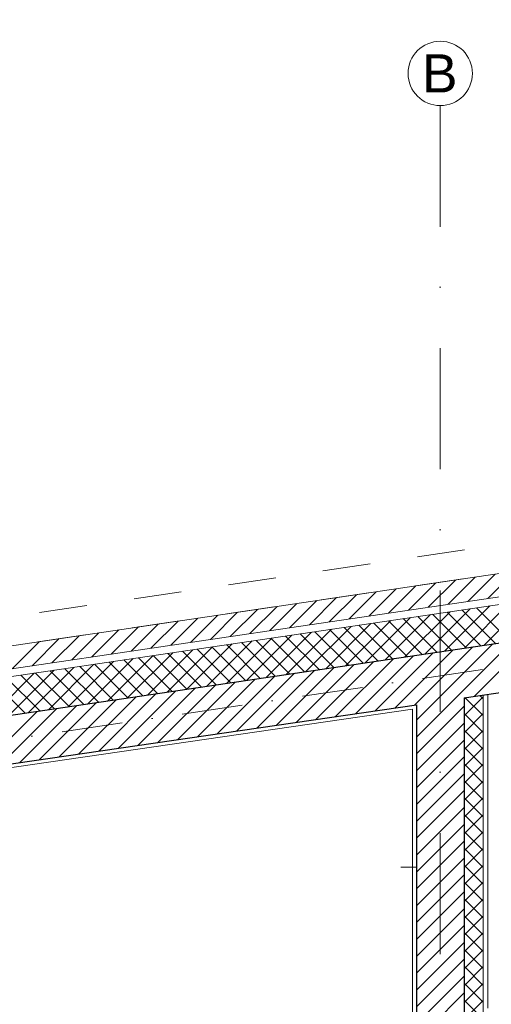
# Model space of a CAD drawing. Header units: metres. Extents: x 10441 to 19716, y -6570 to 1447.
# Tile 61 of 136: x 15338 to 15585, y -3391 to -2875. Entities that reach past the tile are written whole.
import ezdxf
from ezdxf.enums import TextEntityAlignment as Align

# ---------------------------------------------------------------- set-up
doc = ezdxf.new("R2010")
doc.units = ezdxf.units.M
doc.header["$MEASUREMENT"] = 0
doc.linetypes.add('8', pattern=[0.5, 0.25, -0.25])
doc.linetypes.add('DASHDOT', pattern=[25.4, 12.7, -6.35, 0, -6.35])
for name, color, linetype, lineweight in [('#elektryczne', 8, 'Continuous', 20), ('A_HACZE', 8, 'Continuous', 5), ('A_OSIE', 8, 'Continuous', 13), ('A_OZACZENIE DRZWI', 8, 'Continuous', 13), ('A_OZNACZENIA OKIEN', 8, 'Continuous', 13), ('A_PROJEKTOWANE ŚCIANY MUROWANE NOŚNE', 8, 'Continuous', 30), ('A_SCIANY DZIALOWE GK', 8, 'Continuous', 5), ('A_STAL CIENKIE', 8, 'Continuous', 0), ('A_TYNK', 8, 'Continuous', 5), ('A_WYMIARY WEWNETRZNE', 8, 'Continuous', 18)]:
    doc.layers.add(name, color=color, linetype=linetype, lineweight=lineweight)
doc.styles.add('ARIAL', font='arial.ttf')
doc.styles.add('m1_romans', font='romans.shx', dxfattribs={"width": 0.8})

# ---------------------------------------------------------------- blocks, each defined once
blk = doc.blocks.new('podkład')
at = {"layer": 'A_HACZE', "color": 8, "linetype": 'Continuous'}
for p, q in [((11394.63, -922.32), (11380.39, -936.55)), ((11405, -920.78), (11390.76, -935.02)), ((11415.38, -919.24), (11401.14, -933.48)), ((11353.13, -928.46), (11338.89, -942.7)), ((11363.5, -926.92), (11349.27, -941.16)), ((11373.88, -925.39), (11359.64, -939.63)), ((11384.25, -923.85), (11370.01, -938.09)), ((11322.01, -933.06), (11307.77, -947.3)), ((11332.38, -931.53), (11318.14, -945.77)), ((11342.76, -929.99), (11328.52, -944.23)), ((11280.51, -939.21), (11266.27, -953.45)), ((11290.88, -937.67), (11276.64, -951.91)), ((11301.26, -936.14), (11287.02, -950.37)), ((11311.63, -934.6), (11297.39, -948.84)), ((11391.89, -938.89), (11368.16, -962.62)), ((11402.27, -937.36), (11378.53, -961.09)), ((11412.64, -935.82), (11388.91, -959.55)), ((11412.94, -956), (11395.33, -938.38)), ((11423.01, -934.28), (11399.28, -958.02)), ((11249.39, -943.81), (11235.15, -958.05)), ((11259.76, -942.28), (11245.52, -956.52)), ((11270.13, -940.74), (11255.9, -954.98)), ((11360.77, -943.5), (11337.03, -967.23)), ((11371.14, -941.96), (11347.41, -965.7)), ((11374.45, -961.69), (11356.84, -944.08)), ((11381.52, -940.43), (11357.78, -964.16)), ((11382.15, -960.55), (11364.53, -942.94)), ((11389.85, -959.41), (11372.23, -941.8)), ((11397.55, -958.27), (11379.93, -940.66)), ((11405.25, -957.13), (11387.63, -939.52)), ((11218.26, -948.42), (11204.02, -962.66)), ((11228.64, -946.89), (11214.4, -961.12)), ((11239.01, -945.35), (11224.77, -959.59)), ((11329.64, -948.1), (11305.91, -971.84)), ((11340.02, -946.57), (11316.29, -970.3)), ((11343.65, -966.25), (11326.04, -948.64)), ((11350.39, -945.03), (11326.66, -968.77)), ((11351.35, -965.11), (11333.74, -947.5)), ((11359.05, -963.97), (11341.44, -946.36)), ((11366.75, -962.83), (11349.14, -945.22)), ((11176.76, -954.56), (11162.53, -968.8)), ((11187.14, -953.03), (11172.9, -967.27)), ((11197.51, -951.49), (11183.28, -965.73)), ((11207.89, -949.96), (11193.65, -964.19)), ((11288.15, -954.25), (11264.41, -977.98)), ((11298.52, -952.71), (11274.79, -976.45)), ((11308.9, -951.18), (11285.16, -974.91)), ((11305.16, -971.95), (11287.54, -954.34)), ((11312.85, -970.81), (11295.24, -953.2)), ((11319.27, -949.64), (11295.54, -973.37)), ((11320.55, -969.67), (11302.94, -952.06)), ((11328.25, -968.53), (11310.64, -950.92)), ((11335.95, -967.39), (11318.34, -949.78)), ((11424.54, -954.28), (11394.01, -984.81)), ((11166.39, -956.1), (11152.15, -970.34)), ((11257.02, -958.85), (11233.29, -982.59)), ((11267.4, -957.32), (11243.66, -981.05)), ((11277.77, -955.78), (11254.04, -979.52)), ((11274.36, -976.51), (11256.75, -958.9)), ((11282.06, -975.37), (11264.44, -957.76)), ((11289.76, -974.23), (11272.14, -956.62)), ((11297.46, -973.09), (11279.84, -955.48)), ((11393.41, -958.88), (11362.88, -989.42)), ((11414.16, -955.81), (11363.8, -1006.18)), ((11403.79, -957.35), (11363.8, -997.34)), ((11215.53, -965), (11191.79, -988.73)), ((11225.9, -963.46), (11202.17, -987.19)), ((11236.27, -961.93), (11212.54, -985.66)), ((11235.86, -982.21), (11218.25, -964.59)), ((11246.65, -960.39), (11222.92, -984.12)), ((11243.56, -981.07), (11225.95, -963.45)), ((11251.26, -979.93), (11233.65, -962.31)), ((11258.96, -978.79), (11241.35, -961.17)), ((11266.66, -977.65), (11249.05, -960.03)), ((11362.29, -963.49), (11331.86, -993.92)), ((11372.66, -961.96), (11342.2, -992.42)), ((11383.04, -960.42), (11352.54, -990.92)), ((11184.4, -969.6), (11160.67, -993.34)), ((11194.78, -968.07), (11171.04, -991.8)), ((11205.15, -966.53), (11181.42, -990.27)), ((11205.07, -986.77), (11187.45, -969.15)), ((11212.76, -985.63), (11195.15, -968.01)), ((11220.46, -984.49), (11202.85, -966.87)), ((11228.16, -983.35), (11210.55, -965.73)), ((11320.79, -969.63), (11290.5, -999.93)), ((11331.17, -968.1), (11300.84, -998.43)), ((11341.54, -966.56), (11311.18, -996.93)), ((11351.92, -965.03), (11321.52, -995.42)), ((11163.65, -972.67), (11139.92, -996.41)), ((11166.57, -992.46), (11148.96, -974.85)), ((11174.03, -971.14), (11150.29, -994.87)), ((11174.27, -991.32), (11156.66, -973.71)), ((11181.97, -990.18), (11164.35, -972.57)), ((11189.67, -989.04), (11172.05, -971.43)), ((11197.37, -987.9), (11179.75, -970.29)), ((11289.67, -974.24), (11259.48, -1004.43)), ((11300.04, -972.71), (11269.82, -1002.93)), ((11310.42, -971.17), (11280.16, -1001.43)), ((11158.87, -993.6), (11141.26, -975.99)), ((11248.17, -980.38), (11218.11, -1010.44)), ((11258.55, -978.85), (11228.45, -1008.94)), ((11268.92, -977.31), (11238.79, -1007.44)), ((11279.3, -975.78), (11249.14, -1005.94)), ((11217.05, -984.99), (11187.09, -1014.95)), ((11227.42, -983.45), (11197.43, -1013.44)), ((11237.8, -981.92), (11207.77, -1011.94)), ((11398.79, -985.03), (11388.79, -995.03)), ((11389.5, -985.48), (11388.79, -986.19)), ((11398.79, -994.87), (11389.41, -985.49)), ((11398.79, -986.03), (11397.11, -984.35)), ((11185.93, -989.6), (11156.07, -1019.45)), ((11196.3, -988.06), (11166.41, -1017.95)), ((11206.67, -986.53), (11176.75, -1016.45)), ((11388.8, -990.01), (11363.8, -1015.01)), ((11165.18, -992.67), (11135.39, -1022.45)), ((11175.55, -991.13), (11145.73, -1020.95)), ((11398.79, -1003.71), (11388.79, -993.71)), ((11398.79, -993.87), (11388.79, -1003.87)), ((11388.8, -998.85), (11363.8, -1023.85)), ((11398.79, -1012.55), (11388.79, -1002.55)), ((11398.79, -1002.71), (11388.79, -1012.71)), ((11388.8, -1007.69), (11363.8, -1032.69)), ((11398.79, -1021.39), (11388.79, -1011.39)), ((11388.8, -1016.53), (11363.8, -1041.53)), ((11398.79, -1011.54), (11388.79, -1021.55)), ((11398.79, -1030.23), (11388.79, -1020.23)), ((11398.79, -1020.38), (11388.79, -1030.38)), ((11388.8, -1025.37), (11363.8, -1050.37)), ((11398.79, -1039.06), (11388.79, -1029.06)), ((11398.79, -1029.22), (11388.79, -1039.22)), ((11388.8, -1034.21), (11363.8, -1059.21)), ((11398.79, -1047.9), (11388.79, -1037.9)), ((11398.79, -1038.06), (11388.79, -1048.06)), ((11388.8, -1043.05), (11363.8, -1068.05)), ((11398.79, -1056.74), (11388.79, -1046.74)), ((11398.79, -1046.9), (11388.79, -1056.9)), ((11388.8, -1051.89), (11363.8, -1076.89)), ((11398.79, -1065.58), (11388.79, -1055.58)), ((11398.79, -1055.74), (11388.79, -1065.74)), ((11388.8, -1060.72), (11363.8, -1085.72)), ((11398.79, -1074.42), (11388.79, -1064.42)), ((11398.79, -1064.58), (11388.79, -1074.58)), ((11388.8, -1069.56), (11363.8, -1094.56)), ((11398.79, -1083.26), (11388.79, -1073.26)), ((11388.8, -1078.4), (11363.8, -1103.4)), ((11398.79, -1073.42), (11388.79, -1083.42)), ((11398.79, -1092.1), (11388.79, -1082.1)), ((11398.79, -1082.26), (11388.79, -1092.26)), ((11388.8, -1087.24), (11363.8, -1112.24)), ((11398.79, -1100.94), (11388.79, -1090.94)), ((11398.79, -1091.09), (11388.79, -1101.09)), ((11388.8, -1096.08), (11363.8, -1121.08)), ((11398.79, -1109.78), (11388.79, -1099.78)), ((11398.79, -1099.93), (11388.79, -1109.93)), ((11388.8, -1104.92), (11363.8, -1129.92)), ((11398.79, -1118.61), (11388.79, -1108.61)), ((11398.79, -1108.77), (11388.79, -1118.77)), ((11388.8, -1113.76), (11363.8, -1138.76)), ((11398.79, -1127.45), (11388.79, -1117.45)), ((11398.79, -1117.61), (11388.79, -1127.61)), ((11388.8, -1122.6), (11363.8, -1147.6)), ((11398.79, -1136.29), (11388.79, -1126.29)), ((11398.79, -1126.45), (11388.79, -1136.45)), ((11388.8, -1131.44), (11363.8, -1156.44)), ((11398.79, -1145.13), (11388.79, -1135.13)), ((11398.79, -1135.29), (11388.79, -1145.29)), ((11388.8, -1140.27), (11363.8, -1165.27)), ((11403.02, -1158.2), (11388.79, -1143.97)), ((11398.79, -1144.13), (11388.79, -1154.13))]:
    blk.add_line(p, q, dxfattribs=at)
at = {"layer": 'A_OSIE', "color": 8, "linetype": 'DASHDOT', "ltscale": 5}
blk.add_line((11376.3, -675.15), (11376.3, -2335.96), dxfattribs=at)
at = {"layer": 'A_OSIE', "color": 8, "linetype": 'DASHDOT', "ltscale": 2.5}
blk.add_line((10108.73, -1161.68), (13256.84, -695.71), dxfattribs=at)
at = {"layer": 'A_OSIE', "color": 8, "linetype": 'Continuous', "ltscale": 5}
blk.add_circle((11376.3, -658.3), 16.85, dxfattribs=at)
at = {"layer": 'A_PROJEKTOWANE ŚCIANY MUROWANE NOŚNE', "color": 8}
for p, q in [((11094.83, -1003.08), (12186.65, -841.47)), ((11388.8, -985.58), (12048.8, -887.15)), ((11388.8, -985.58), (11388.8, -1364.7)), ((11098.49, -1027.81), (11363.8, -989.28)), ((11363.8, -989.28), (11363.8, -1389.7))]:
    blk.add_line(p, q, dxfattribs=at)
at = {"layer": 'A_SCIANY DZIALOWE GK', "color": 8}
for p, q in [((11398.79, -1150.7), (11398.79, -984.1)), ((11401.29, -1148.2), (11401.29, -983.73))]:
    blk.add_line(p, q, dxfattribs=at)
at = {"layer": 'A_STAL CIENKIE', "color": 8, "linetype": '8', "ltscale": 100}
for p, q in [((10325.66, -1065.38), (13908.4, -535.07)), ((13910.62, -549.91), (10327.86, -1080.21))]:
    blk.add_line(p, q, dxfattribs=at)
at = {"layer": 'A_TYNK', "color": 8, "linetype": 'Continuous'}
for p, q in [((11089.56, -967.47), (12181.38, -805.87)), ((11091.32, -979.34), (12183.13, -817.74)), ((11091.9, -983.3), (12183.72, -821.69)), ((11098.79, -1029.79), (11361.8, -991.6)), ((11361.8, -991.6), (11361.8, -1402.2))]:
    blk.add_line(p, q, dxfattribs=at)
at = {"layer": 'A_WYMIARY WEWNETRZNE', "color": 8, "linetype": 'Continuous'}
blk.add_line((11355.66, -1074.34), (11363.8, -1074.34), dxfattribs=at)
at = {"layer": 'A_OSIE', "color": 8, "linetype": 'Continuous', "lineweight": 18, "style": 'ARIAL'}
blk.add_text('B', height=20, dxfattribs=at).set_placement((11366.7, -668.3))
at = {"layer": 'A_OZACZENIE DRZWI', "color": 8, "ltscale": 0.1, "style": 'm1_romans', "width": 0.8}
for rotation, p in [(98.4861, (12735.07, -773.13)), (360, (12573.8, -1012.7)), (90, (11565.29, -1150.14)), (90, (11872.29, -1150.14)), (90, (12230.03, -1245.64)), (90, (12385.87, -1249.44)), (90, (11565.29, -1370.89)), (90, (11872.29, -1370.89)), (90, (12230.03, -1370.89)), (90, (12389.3, -1370.89)), (90, (11748.79, -1556.15)), (90, (11986.6, -1556.15)), (90, (12389.3, -1556.15)), (360, (12235.05, -1664.2)), (360, (12235.05, -1880.2)), (90, (11745.78, -2001.94))]:
    blk.add_attdef('SZEROKOSC', text='', height=10, rotation=rotation, dxfattribs=at).set_placement(p, align=Align.BOTTOM_CENTER)
for rotation, p in [(98.4861, (12738.56, -773.47)), (360, (12572.95, -1016.09)), (90, (11568.68, -1150.99)), (90, (11875.68, -1150.99)), (90, (12233.42, -1246.49)), (90, (12389.27, -1250.29)), (90, (11568.68, -1371.74)), (90, (11875.68, -1371.74)), (90, (12233.42, -1371.74)), (90, (12392.69, -1371.74)), (90, (11752.19, -1557)), (90, (11990, -1557)), (90, (12392.69, -1557)), (360, (12234.2, -1667.59)), (360, (12234.2, -1883.59)), (90, (11749.18, -2002.79))]:
    blk.add_attdef('WYSOKOSC', text='', height=10, rotation=rotation, dxfattribs=at).set_placement(p, align=Align.TOP_CENTER)
at = {"layer": 'A_OZNACZENIA OKIEN', "color": 8, "ltscale": 0.1, "style": 'm1_romans', "width": 0.8}
for rotation, p in [(278.8676, (13373.71, -593.04)), (278.8676, (12983.87, -650.74)), (278.8676, (12445.73, -730.4)), (278.8676, (12224.15, -763.19)), (0, (14017.48, -900.03)), (278.8676, (11021.54, -941.2)), (278.8676, (10640.69, -997.57)), (0, (14017.48, -1574.7)), (90, (10819.6, -2080.7)), (90, (11204.6, -2080.7)), (90, (11970.6, -2080.7)), (90, (13175.8, -2080.7)), (90, (13539.8, -2080.7))]:
    blk.add_attdef('SZEROKOSC', text='', height=10, rotation=rotation, dxfattribs=at).set_placement(p, align=Align.BOTTOM_CENTER)
for rotation, p in [(278.8676, (13403.28, -587.56)), (278.8676, (13013.44, -645.27)), (278.8676, (12475.3, -724.92)), (278.8676, (12253.72, -757.72)), (278.8676, (11051.11, -935.72)), (0, (14011.09, -903.42)), (278.8676, (10670.26, -992.09)), (0, (14011.09, -1578.09)), (90, (10823, -2081.55)), (90, (11208, -2081.55)), (90, (11974, -2081.55)), (90, (13179.19, -2081.55)), (90, (13543.19, -2081.55))]:
    blk.add_attdef('WYSOKOSC', text='', height=10, rotation=rotation, dxfattribs=at).set_placement(p, align=Align.TOP_CENTER)

msp = doc.modelspace()

# ---------------------------------------------------------------- block references
at = {"layer": '#elektryczne', "color": 8, "linetype": 'Continuous', "lineweight": 18}
msp.add_blockref('podkład', (4182.37, -2244.78), dxfattribs=at)

doc.saveas('drawing.dxf')
